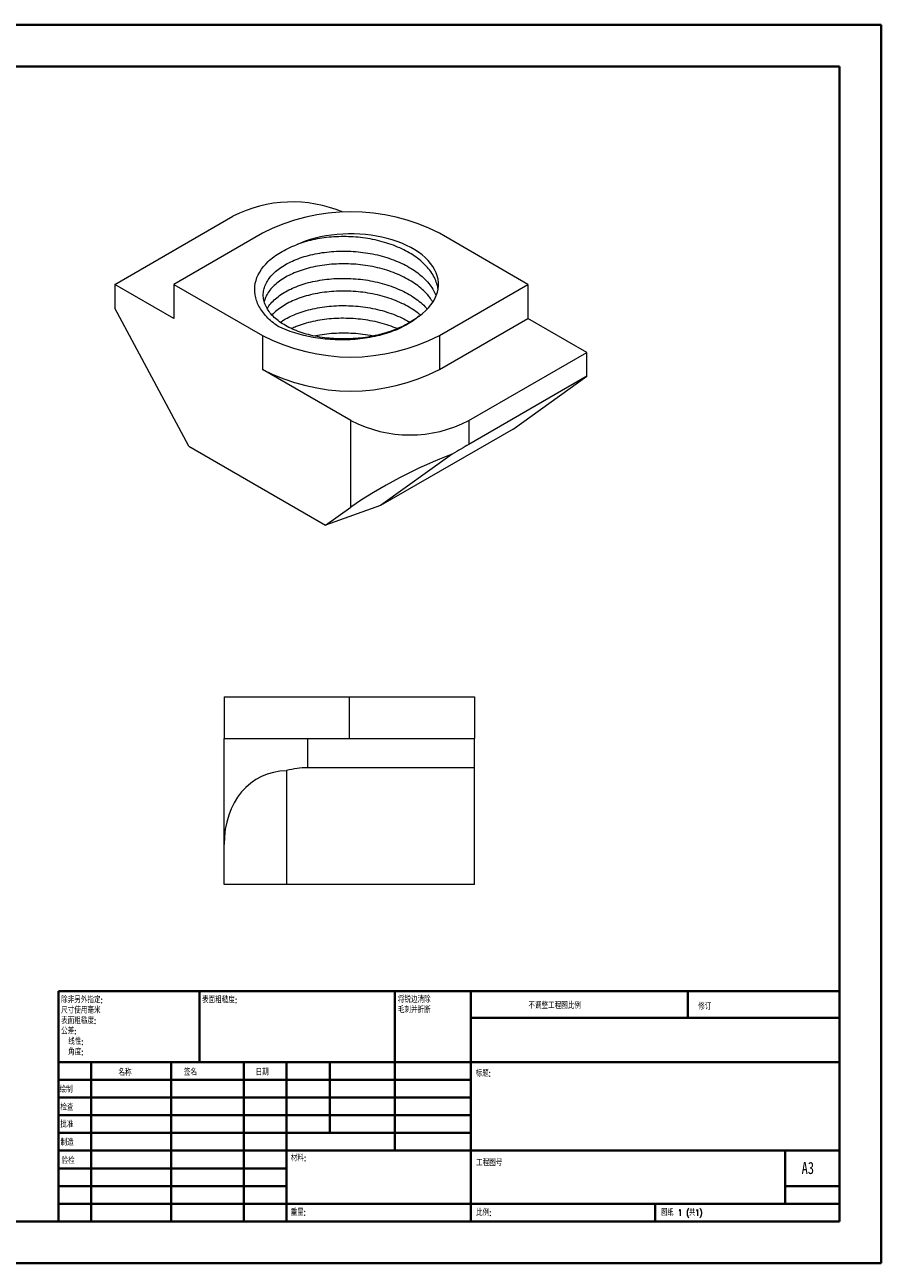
# Model space of a CAD drawing. Header units: millimetres. Extents: x 0 to 420, y 0 to 297.
# Tile 2 of 2: x 215 to 420, y 0 to 297. Entities that reach past the tile are written whole.
import ezdxf

# ---------------------------------------------------------------- set-up
doc = ezdxf.new("R2010")
doc.units = ezdxf.units.MM
doc.styles.add('SLDTEXTSTYLE0', font='TXT', dxfattribs={"width": 0.75, "bigfont": 'bigfont'})
doc.styles.add('SLDTEXTSTYLE1', font='TXT', dxfattribs={"width": 0.75})
doc.styles.add('SLDTEXTSTYLE2', font='TXT', dxfattribs={"width": 0.694444, "bigfont": 'bigfont'})

# ---------------------------------------------------------------- blocks, each defined once
blk = doc.blocks.new('SW_NOTE_0')
at = {"color": 0, "linetype": 'Continuous', "lineweight": 0, "char_height": 1.5, "attachment_point": 1, "style": 'SLDTEXTSTYLE0'}
for s, insert in [('\\M+18FAB锐边\\M+190B4\\M+18F9C', (0, 1.93)), ('\\M+196D1\\M+18E68\\M+19BF3\\M+190DC\\M+19266', (0, -0.57))]:
    blk.add_mtext(s, dxfattribs=dict(at, insert=insert))
blk = doc.blocks.new('SW_NOTE_1')
at = {"color": 0, "linetype": 'Continuous', "lineweight": 0, "char_height": 1.5, "attachment_point": 1, "style": 'SLDTEXTSTYLE0'}
for s, insert in [('\\M+18F9C\\M+194F1另\\M+18A4F\\M+18E77\\M+192E8:', (0, 1.93)), ('\\M+18EDA\\M+190A1\\M+18E67\\M+19770\\M+19F7C\\M+195C4', (0, -0.57)), ('\\M+1955C\\M+196CA\\M+19165糙\\M+19378:', (0, -3.07)), ('\\M+18CF6\\M+18DB7:', (0, -5.57)), ('线\\M+190AB:', (1.69, -8.07)), ('\\M+18A70\\M+19378:', (1.69, -10.57))]:
    blk.add_mtext(s, dxfattribs=dict(at, insert=insert))

msp = doc.modelspace()

# ---------------------------------------------------------------- linework, layer by layer
at = {"color": 7, "linetype": 'Continuous', "lineweight": 40}
for p, q in [((0.08, 297.21), (420.08, 297.21)), ((420.08, 0.21), (420.08, 297.21)), ((25.08, 287.21), (410.08, 287.21)), ((410.08, 287.21), (410.08, 10.21)), ((222.88, 65.46), (410.08, 65.46)), ((222.88, 65.46), (222.88, 10.21)), ((256.68, 48.46), (256.68, 65.46)), ((303.48, 65.46), (303.48, 27.21)), ((321.68, 65.46), (321.68, 10.21)), ((373.68, 59.09), (373.68, 65.46)), ((410.08, 59.09), (321.68, 59.09)), ((410.08, 48.46), (222.88, 48.46)), ((230.68, 48.46), (230.68, 10.21)), ((249.87, 48.46), (249.87, 10.21)), ((267.28, 48.46), (267.28, 10.21)), ((277.48, 10.21), (277.48, 48.46)), ((287.88, 31.46), (287.88, 48.46)), ((321.68, 44.21), (222.88, 44.21)), ((321.68, 39.96), (222.88, 39.96)), ((321.68, 35.71), (222.88, 35.71)), ((321.68, 31.46), (222.88, 31.46)), ((277.48, 27.21), (222.88, 27.21)), ((277.48, 27.21), (410.08, 27.21)), ((397.08, 14.46), (397.08, 27.21)), ((277.48, 22.96), (222.88, 22.96)), ((277.48, 18.71), (222.88, 18.71)), ((410.08, 18.71), (397.08, 18.71)), ((222.88, 14.46), (410.08, 14.46)), ((365.88, 10.21), (365.88, 14.46)), ((25.08, 10.21), (410.08, 10.21)), ((0.08, 0.21), (420.08, 0.21))]:
    msp.add_line(p, q, dxfattribs=at)
at = {"color": 7, "linetype": 'Continuous', "lineweight": 15}
for p, q in [((236.37, 234.96), (264.65, 251.29)), ((271.72, 247.2), (250.51, 234.96)), ((335.36, 234.96), (314.15, 247.2)), ((236.37, 234.96), (236.37, 229.24)), ((250.51, 226.79), (236.37, 234.96)), ((250.51, 234.96), (250.51, 226.79)), ((250.51, 234.96), (271.72, 222.71)), ((314.15, 222.71), (335.36, 234.96)), ((335.36, 234.96), (335.36, 226.79)), ((254.05, 196.17), (236.37, 229.24)), ((314.15, 214.55), (335.36, 226.79)), ((349.51, 218.63), (335.36, 226.79)), ((271.72, 222.71), (271.72, 214.55)), ((314.15, 222.71), (314.15, 214.55)), ((321.22, 202.3), (349.51, 218.63)), ((349.51, 212.91), (349.51, 218.63)), ((292.94, 202.3), (271.72, 214.55)), ((349.51, 212.91), (321.22, 196.58)), ((331.83, 200.25), (349.51, 212.91)), ((292.94, 181.54), (292.94, 202.3)), ((321.22, 202.3), (321.22, 196.58)), ((331.83, 200.25), (300.01, 181.89)), ((254.05, 196.17), (286.89, 177.21)), ((317.24, 194.22), (300.01, 181.89)), ((300.01, 181.89), (286.89, 177.21)), ((286.89, 177.21), (292.94, 181.54)), ((262.54, 136.05), (262.54, 126.05)), ((262.54, 136.05), (292.54, 136.05)), ((292.54, 136.05), (292.54, 126.05)), ((292.54, 136.05), (322.54, 136.05)), ((322.54, 136.05), (322.54, 126.05)), ((262.54, 100.62), (262.54, 126.05)), ((262.54, 126.05), (282.54, 126.05)), ((282.54, 126.05), (282.54, 119.05)), ((282.54, 126.05), (322.54, 126.05)), ((322.54, 119.05), (322.54, 126.05)), ((322.54, 119.05), (282.54, 119.05)), ((322.54, 91.05), (322.54, 119.05)), ((277.54, 118.34), (277.54, 91.05)), ((262.54, 91.05), (262.54, 100.62)), ((277.54, 91.05), (262.54, 91.05)), ((322.54, 91.05), (277.54, 91.05))]:
    msp.add_line(p, q, dxfattribs=at)
at = {"color": 7, "linetype": 'Continuous', "lineweight": 15, "flags": 128}
msp.add_lwpolyline([(309.29, 227.35), (310.11, 227.98), (310.86, 228.64), (311.53, 229.33), (312.13, 230.04), (312.64, 230.77), (313.07, 231.51), (313.42, 232.28), (313.68, 233.05), (313.85, 233.83), (313.93, 234.62), (313.92, 235.41), (313.83, 236.2), (313.64, 236.98), (313.37, 237.75), (313.01, 238.51), (312.57, 239.26), (312.05, 239.99), (311.44, 240.69), (310.76, 241.37), (309.99, 242.03), (309.16, 242.65), (308.26, 243.25), (307.3, 243.8), (306.27, 244.32), (305.19, 244.81), (304.05, 245.24), (302.87, 245.64), (301.65, 245.99), (300.38, 246.29), (299.09, 246.55), (297.77, 246.76), (296.44, 246.91), (295.08, 247.02), (293.72, 247.07), (292.35, 247.08), (290.99, 247.03), (289.63, 246.93), (288.29, 246.78), (286.97, 246.58), (285.68, 246.33), (284.41, 246.04), (283.18, 245.69), (281.99, 245.3), (280.85, 244.87), (279.76, 244.4)], dxfattribs=at)
at = {"color": 7, "linetype": 'Continuous', "lineweight": 15}
for centre, radius, start, end in [((278.87, 223.64), 31.09, 66.9353, 117.2195), ((292.94, 206.33), 46.05, 62.5736, 117.4264), ((292.94, 263.59), 46.05, 242.5736, 297.4264), ((292.94, 255.43), 46.05, 242.5736, 297.4264), ((307.08, 229.54), 30.69, 242.5601, 297.4399)]:
    msp.add_arc(centre, radius, start, end, dxfattribs=at)
for centre, major_axis, ratio, start_param, end_param in [((307.08, 186.46), (19.99, 12.97), 0.048873, 0.753697, 1.006377), ((307.08, 185.38), (19.92, 10.24), 0.177248, 0.947214, 2.26533), ((282.54, 96.65), (0, 22.4), 0.892857, 0, 0.25268), ((282.54, 95.32), (-11.86, 21.18), 0.76048, 5.901129, 7.219245)]:
    msp.add_ellipse(centre, major_axis=major_axis, ratio=ratio, start_param=start_param, end_param=end_param, dxfattribs=at)
for points, knots in [([(275.48, 224.88), (274.43, 225.59), (273.53, 226.36), (272, 227.98), (271.37, 228.84), (270.44, 230.62), (270.13, 231.52), (269.83, 233.37), (269.85, 234.31), (270.38, 237.05), (271.45, 238.86), (273.95, 241.22), (274.95, 241.97), (277.18, 243.3), (278.4, 243.89), (279.76, 244.4)], [0, 0, 0, 0, 0.125, 0.125, 0.25, 0.25, 0.375, 0.375, 0.5, 0.5, 0.75, 0.75, 0.875, 0.875, 1, 1, 1, 1]), ([(313.82, 233.93), (313.82, 233.98), (313.77, 234.51), (313.44, 235.53), (312.81, 236.97), (311.89, 238.36), (310.74, 239.68), (309.37, 240.91), (307.82, 242.02), (306.08, 243.03), (304.16, 243.94), (302.08, 244.72), (299.88, 245.37), (297.59, 245.87), (295.27, 246.21), (292.93, 246.4), (290.59, 246.43), (288.26, 246.32), (285.96, 246.06), (283.75, 245.65), (281.66, 245.11), (280.39, 244.63), (279.76, 244.4)], [0, 0, 0, 0, 0.004668, 0.056877, 0.109593, 0.16248, 0.215196, 0.267405, 0.318791, 0.370177, 0.422386, 0.475102, 0.527989, 0.580705, 0.632914, 0.6843, 0.735949, 0.788428, 0.841415, 0.89457, 0.947545, 1, 1, 1, 1]), ([(309.29, 227.35), (308.8, 226.99), (307.81, 226.25), (306.07, 225.25), (304.16, 224.35), (302.08, 223.56), (299.88, 222.91), (297.59, 222.41), (295.27, 222.07), (292.94, 221.89), (290.61, 221.85), (288.28, 221.96), (286, 222.22), (283.79, 222.62), (281.72, 223.17), (279.8, 223.84), (278.06, 224.63), (276.5, 225.52), (275.13, 226.51), (273.98, 227.59), (273.07, 228.74), (272.41, 229.94), (272.02, 231.17), (271.89, 232.4), (272.02, 233.64), (272.41, 234.86), (273.07, 236.06), (273.98, 237.21), (275.13, 238.29), (276.5, 239.28), (278.06, 240.17), (279.8, 240.96), (281.72, 241.63), (283.79, 242.18), (286, 242.59), (288.28, 242.84), (290.61, 242.95), (292.94, 242.92), (295.27, 242.73), (297.59, 242.39), (299.88, 241.89), (302.08, 241.24), (304.16, 240.46), (306.08, 239.55), (307.82, 238.54), (309.37, 237.43), (310.74, 236.2), (311.89, 234.88), (312.79, 233.54), (313.17, 232.63), (313.34, 232.2)], [0, 0, 0, 0, 0.019934, 0.040499, 0.061393, 0.08249, 0.103656, 0.124753, 0.145647, 0.166212, 0.186777, 0.207671, 0.228768, 0.249934, 0.271031, 0.291926, 0.31249, 0.333055, 0.35395, 0.375047, 0.396212, 0.41731, 0.438204, 0.458769, 0.479334, 0.500228, 0.521325, 0.542491, 0.563588, 0.584482, 0.605047, 0.625612, 0.646506, 0.667603, 0.688769, 0.709866, 0.73076, 0.751325, 0.77189, 0.792784, 0.813882, 0.835047, 0.856144, 0.877039, 0.897604, 0.918168, 0.939063, 0.96016, 0.981326, 1, 1, 1, 1]), ([(312.57, 230.72), (312.34, 231.09), (311.83, 231.93), (310.74, 233.15), (309.38, 234.38), (307.82, 235.49), (306.08, 236.5), (304.16, 237.41), (302.08, 238.19), (299.88, 238.84), (297.59, 239.34), (295.27, 239.68), (292.94, 239.86), (290.61, 239.9), (288.28, 239.79), (286, 239.53), (283.79, 239.13), (281.72, 238.58), (279.8, 237.91), (278.06, 237.12), (276.5, 236.23), (275.13, 235.24), (273.98, 234.16), (273.07, 233.01), (272.45, 231.91), (272.25, 231.18), (272.16, 230.88)], [0, 0, 0, 0, 0.033815, 0.076665, 0.119104, 0.160873, 0.202642, 0.245081, 0.287931, 0.330921, 0.373771, 0.41621, 0.457979, 0.499748, 0.542186, 0.585037, 0.628026, 0.670877, 0.713315, 0.755085, 0.796854, 0.839292, 0.882143, 0.925132, 0.967983, 1, 1, 1, 1]), ([(272.9, 229.13), (272.97, 229.26), (273.25, 229.79), (273.99, 230.68), (275.13, 231.76), (276.5, 232.75), (278.06, 233.64), (279.8, 234.43), (281.72, 235.1), (283.79, 235.65), (286, 236.05), (288.28, 236.31), (290.61, 236.42), (292.94, 236.38), (295.27, 236.2), (297.59, 235.86), (299.88, 235.36), (302.08, 234.71), (304.16, 233.92), (306.08, 233.02), (307.82, 232.01), (309.37, 230.89), (310.52, 229.9), (311.06, 229.25), (311.23, 229.05)], [0, 0, 0, 0, 0.0154739, 0.0642192, 0.1128068, 0.1609272, 0.2082888, 0.2556504, 0.3037708, 0.3523584, 0.4011037, 0.4496913, 0.4978117, 0.5451733, 0.5925348, 0.6406553, 0.6892428, 0.7379882, 0.7865758, 0.8346962, 0.8820577, 0.9294193, 0.9775397, 1, 1, 1, 1]), ([(309.59, 227.6), (309.51, 227.68), (308.98, 228.16), (307.81, 228.95), (306.08, 229.97), (304.16, 230.87), (302.08, 231.66), (299.88, 232.31), (297.59, 232.8), (295.27, 233.15), (292.94, 233.33), (290.61, 233.37), (288.28, 233.26), (286, 233), (283.79, 232.6), (281.72, 232.05), (279.8, 231.38), (278.06, 230.59), (276.5, 229.7), (275.15, 228.7), (274.32, 228), (274.02, 227.61), (274.02, 227.61)], [0, 0, 0, 0, 0.010455, 0.064604, 0.118752, 0.173769, 0.229319, 0.28505, 0.340601, 0.395617, 0.449766, 0.503915, 0.558931, 0.614481, 0.670212, 0.725763, 0.780779, 0.834928, 0.889077, 0.944093, 0.999644, 1, 1, 1, 1]), ([(276.08, 225.87), (276.23, 225.98), (276.82, 226.42), (278.07, 227.11), (279.79, 227.9), (281.72, 228.57), (283.79, 229.11), (286, 229.52), (288.28, 229.78), (290.61, 229.89), (292.94, 229.85), (295.27, 229.67), (297.59, 229.32), (299.88, 228.83), (302.08, 228.18), (304.15, 227.39), (305.83, 226.62), (306.75, 226.07), (307.08, 225.87)], [0, 0, 0, 0, 0.022835, 0.08878, 0.154725, 0.221727, 0.289379, 0.35725, 0.424903, 0.491904, 0.557849, 0.623794, 0.690796, 0.758448, 0.82632, 0.893972, 0.960974, 1, 1, 1, 1]), ([(309.29, 227.35), (308.42, 226.58), (307.38, 225.86), (305.07, 224.57), (303.8, 224), (301.06, 223.03), (299.59, 222.64), (296.58, 222.04), (294.99, 221.83), (291.8, 221.63), (290.2, 221.62), (287, 221.79), (285.41, 221.97), (280.83, 222.77), (277.95, 223.67), (275.48, 224.88)], [0, 0, 0, 0, 0.125, 0.125, 0.25, 0.25, 0.375, 0.375, 0.5, 0.5, 0.625, 0.625, 0.75, 0.75, 1, 1, 1, 1]), ([(304.07, 224.34), (303.41, 224.61), (302.06, 225.14), (299.87, 225.77), (297.59, 226.27), (295.27, 226.61), (292.94, 226.8), (290.61, 226.84), (288.28, 226.73), (286, 226.47), (283.79, 226.06), (281.72, 225.52), (280.03, 224.94), (279.1, 224.51), (278.76, 224.34)], [0, 0, 0, 0, 0.084098, 0.171401, 0.258421, 0.344605, 0.429429, 0.514253, 0.600437, 0.687457, 0.77476, 0.86178, 0.947963, 1, 1, 1, 1]), ([(284.05, 222.6), (284.7, 222.73), (286.08, 223.01), (288.29, 223.24), (290.61, 223.36), (292.94, 223.32), (295.27, 223.13), (297.07, 222.89), (298.08, 222.66), (298.33, 222.6)], [0, 0, 0, 0, 0.145314, 0.307781, 0.468685, 0.627051, 0.785418, 0.946322, 1, 1, 1, 1])]:
    msp.add_open_spline(points, degree=3, knots=knots, dxfattribs=at)

# ---------------------------------------------------------------- block references
at = {"color": 7, "linetype": 'Continuous', "lineweight": 0}
for name, p in [('SW_NOTE_1', (223.47, 62.2)), ('SW_NOTE_0', (304.19, 62.28))]:
    msp.add_blockref(name, p, dxfattribs=at)

# ---------------------------------------------------------------- texts
at = {"color": 7, "linetype": 'Continuous', "lineweight": 0, "attachment_point": 1}
for s, insert, char_height, style in [('\\M+1955C\\M+196CA\\M+19165糙\\M+19378:', (257.25, 64.13), 1.5, 'SLDTEXTSTYLE0'), ('\\M+19573调\\M+190AE\\M+18D48\\M+192F6图\\M+194E4\\M+197E1', (335.49, 62.75), 1.5, 'SLDTEXTSTYLE0'), ('\\M+18F43订', (376.21, 62.55), 1.5, 'SLDTEXTSTYLE0'), ('\\M+196BC\\M+18FCC', (237.2, 46.72), 1.5, 'SLDTEXTSTYLE0'), ('签\\M+196BC', (252.91, 46.78), 1.5, 'SLDTEXTSTYLE0'), ('\\M+193FA\\M+18AFA', (270.09, 46.79), 1.5, 'SLDTEXTSTYLE0'), ('标题:', (322.84, 46.49), 1.5, 'SLDTEXTSTYLE0'), ('绘\\M+190A7', (223.09, 42.64), 1.5, 'SLDTEXTSTYLE0'), ('检查', (223.29, 38.37), 1.5, 'SLDTEXTSTYLE0'), ('\\M+194E1\\M+18F79', (223.28, 34.28), 1.5, 'SLDTEXTSTYLE0'), ('\\M+190A7\\M+191A2', (223.33, 29.95), 1.5, 'SLDTEXTSTYLE0'), ('验检', (223.55, 25.56), 1.5, 'SLDTEXTSTYLE0'), ('\\M+18DDE\\M+197BF:', (278.52, 26.2), 1.5, 'SLDTEXTSTYLE0'), ('\\M+18D48\\M+192F6图\\M+18D86', (322.95, 25.08), 1.5, 'SLDTEXTSTYLE0'), ('A3', (401, 24.52), 2.91, 'SLDTEXTSTYLE1'), ('\\M+18F64\\M+197CA:', (278.5, 13.16), 1.4986, 'SLDTEXTSTYLE0'), ('\\M+194E4\\M+197E1:', (322.95, 13.11), 1.5, 'SLDTEXTSTYLE0'), ('图纸 1 (\\M+18BA41)', (367.36, 13.11), 1.5, 'SLDTEXTSTYLE2')]:
    msp.add_mtext(s, dxfattribs=dict(at, insert=insert, char_height=char_height, style=style))

doc.saveas('drawing.dxf')
